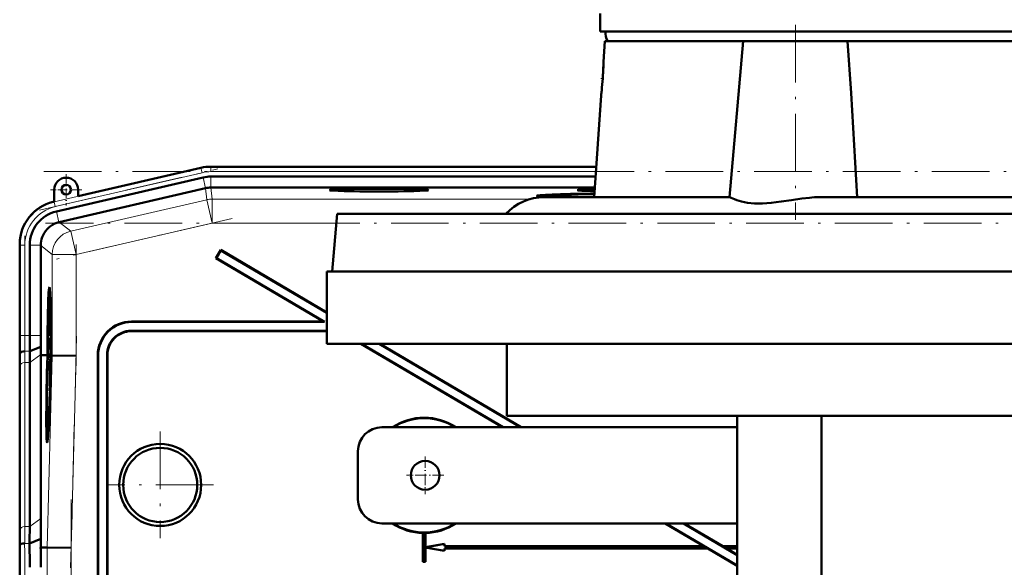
# Model space of a CAD drawing. Extents: x -1438 to 1837, y -1771 to 755.
# Tile 91 of 95: x 1179 to 1384, y 302 to 416. Entities that reach past the tile are written whole.
import ezdxf

# ---------------------------------------------------------------- set-up
doc = ezdxf.new("R2010")
doc.units = 0
doc.linetypes.add('DASHDOT', pattern=[18.5, 12, -3, 0.5, -3])

msp = doc.modelspace()

# ---------------------------------------------------------------- linework, layer by layer
at = {"color": 7, "lineweight": 50}
for p, q in [((1299.93, 413.3), (1299.93, 417.05)), ((1299.93, 413.3), (1311.31, 413.3)), ((1311.31, 413.3), (1485.93, 413.3)), ((1300.9, 411.3), (1300.6, 406.97)), ((1329.7, 411.3), (1300.9, 411.3)), ((1329.7, 411.3), (1326.86, 378.8)), ((1329.7, 411.3), (1350.63, 411.3)), ((1350.63, 411.3), (1351.43, 411.3)), ((1434.43, 411.3), (1351.43, 411.3)), ((1300.58, 406.54), (1300.56, 405.95)), ((1300.56, 405.95), (1300.57, 406.35)), ((1300.6, 406.97), (1300.58, 406.54)), ((1300.58, 406.53), (1300.6, 406.97)), ((1300.41, 403.4), (1300.42, 403.48)), ((1300.11, 399.97), (1298.63, 378.8)), ((1216.72, 384.91), (1191.15, 379.01)), ((1233.79, 385.15), (1218.8, 385.15)), ((1233.79, 385.15), (1299.07, 385.15)), ((1217.18, 382.9), (1186.61, 375.84)), ((1218.8, 383.09), (1298.93, 383.09)), ((1186.15, 380.35), (1186.15, 377.85)), ((1217.69, 380.66), (1187.21, 373.62)), ((1191.15, 379.01), (1191.15, 380.35)), ((1218.8, 380.79), (1218.81, 380.79)), ((1298.76, 380.79), (1218.81, 380.79)), ((1186.15, 377.85), (1185.95, 377.81)), ((1288.28, 378.8), (1326.87, 378.8)), ((1288.69, 379.06), (1288.63, 378.83)), ((1345.61, 378.8), (1440.25, 378.8)), ((1187.13, 373.6), (1187.21, 373.62)), ((1245.11, 375.3), (1244.06, 363.3)), ((1522.65, 375.3), (1245.11, 375.3)), ((1178.98, 369.04), (1178.98, 350.04)), ((1181.04, 368.84), (1181.04, 350.04)), ((1183.34, 368.75), (1183.34, 368.84)), ((1183.34, 368.75), (1183.34, 350.04)), ((1220.85, 367.83), (1219.83, 366.11)), ((1220.87, 367.73), (1219.93, 366.13)), ((1220.87, 367.73), (1220.85, 367.83)), ((1220.85, 367.83), (1242.94, 354.8)), ((1220.87, 367.73), (1242.94, 354.72)), ((1219.93, 366.13), (1219.83, 366.11)), ((1219.83, 366.11), (1242.23, 352.9)), ((1219.93, 366.13), (1242.48, 352.83)), ((1242.94, 363.3), (1542.94, 363.3)), ((1242.94, 348.3), (1242.94, 363.3)), ((1244.06, 363.3), (1523.57, 363.3)), ((1185.14, 358.33), (1185.33, 358.38)), ((1202.22, 352.9), (1242.23, 352.9)), ((1242.48, 352.83), (1242.23, 352.9)), ((1185.33, 352.45), (1185.31, 349.94)), ((1185.32, 350.57), (1185.34, 352.45)), ((1185.34, 352.45), (1185.33, 352.45)), ((1185.34, 352.45), (1185.39, 352.45)), ((1185.35, 350.88), (1185.4, 350.88)), ((1242.94, 350.97), (1202.16, 350.97)), ((1242.94, 350.9), (1202.23, 350.9)), ((1202.29, 352.83), (1242.48, 352.83)), ((1185.31, 349.94), (1185.44, 349.93)), ((1185.32, 349.99), (1185.38, 349.99)), ((1185.33, 349.54), (1185.44, 349.54)), ((1185.38, 350.48), (1185.38, 349.98)), ((1185.38, 349.98), (1185.44, 349.98)), ((1185.38, 349.34), (1185.45, 349.34)), ((1181.06, 346.73), (1183.35, 347.68)), ((1185.38, 346.84), (1185.27, 345.75)), ((1185.3, 348.29), (1185.34, 348.29)), ((1185.31, 347.56), (1185.3, 348.29)), ((1185.31, 347.56), (1185.36, 347.56)), ((1185.31, 347.07), (1185.31, 347.56)), ((1185.31, 347.07), (1185.47, 347.07)), ((1185.34, 348.32), (1185.34, 348)), ((1185.34, 348), (1185.35, 348.06)), ((1185.34, 348), (1185.38, 348)), ((1185.35, 348.13), (1185.38, 348.13)), ((1185.35, 348.06), (1185.35, 348.13)), ((1185.35, 348.06), (1185.38, 348.06)), ((1185.38, 348.26), (1185.36, 347.61)), ((1185.36, 347.12), (1185.39, 348.25)), ((1185.36, 347.61), (1185.36, 347.12)), ((1185.36, 347.12), (1185.47, 347.12)), ((1185.38, 346.84), (1185.47, 346.84)), ((1185.38, 346.43), (1185.38, 346.84)), ((1185.39, 348.25), (1185.46, 348.25)), ((1242.94, 348.3), (1542.94, 348.3)), ((1250.03, 348.3), (1279.53, 330.9)), ((1250.16, 348.3), (1279.67, 330.9)), ((1253.83, 348.3), (1283.33, 330.9)), ((1253.96, 348.3), (1283.47, 330.9)), ((1280.44, 333.3), (1280.44, 348.3)), ((1179, 345.9), (1179.04, 346.33)), ((1183.39, 345.9), (1183.39, 346.04)), ((1183.39, 311.9), (1183.39, 345.9)), ((1184.35, 345.88), (1183.39, 345.9)), ((1184.72, 345.88), (1184.35, 345.88)), ((1184.56, 345.87), (1184.56, 345.88)), ((1184.72, 345.88), (1184.56, 345.88)), ((1184.72, 345.87), (1184.56, 345.87)), ((1184.67, 343.91), (1184.72, 345.87)), ((1184.77, 345.87), (1184.71, 343.91)), ((1184.76, 343.91), (1184.81, 345.87)), ((1184.77, 345.88), (1184.77, 345.88)), ((1184.81, 345.88), (1184.77, 345.88)), ((1184.77, 345.88), (1184.81, 345.88)), ((1184.81, 345.87), (1184.77, 345.87)), ((1185.27, 345.34), (1185.38, 346.43)), ((1185.27, 345.75), (1185.27, 345.34)), ((1185.27, 345.34), (1185.46, 345.34)), ((1185.3, 345.1), (1185.46, 345.09)), ((1185.35, 344.9), (1185.34, 343.47)), ((1185.36, 344.9), (1185.35, 344.9)), ((1185.35, 343.07), (1185.36, 344.9)), ((1185.36, 344.9), (1185.45, 344.9)), ((1185.38, 346.43), (1185.47, 346.43)), ((1185.47, 345.87), (1185.43, 343.91)), ((1185.52, 345.88), (1185.47, 345.88)), ((1185.52, 345.87), (1185.47, 345.87)), ((1185.52, 345.87), (1185.47, 345.87)), ((1185.48, 344.42), (1185.52, 345.87)), ((1185.56, 345.87), (1185.53, 344.42)), ((1185.56, 345.88), (1185.64, 345.88)), ((1185.63, 345.87), (1185.56, 345.87)), ((1185.63, 345.87), (1185.56, 345.87)), ((1185.64, 345.88), (1185.64, 345.87)), ((1185.72, 345.87), (1185.64, 345.87)), ((1190.72, 345.8), (1185.72, 345.87)), ((1195.23, 345.9), (1195.23, 256.9)), ((1195.3, 345.83), (1195.3, 256.83)), ((1197.16, 256.83), (1197.16, 345.97)), ((1197.23, 256.9), (1197.23, 345.9)), ((1178.98, 342.97), (1178.98, 308.83)), ((1178.98, 342.97), (1178.98, 308.83)), ((1181.04, 344.38), (1181.04, 310.24)), ((1185.26, 343.83), (1185.31, 343.83)), ((1185.28, 343.12), (1185.26, 343.83)), ((1185.27, 342.63), (1185.28, 343.12)), ((1185.27, 342.63), (1185.39, 342.62)), ((1185.28, 343.12), (1185.29, 343.12)), ((1185.29, 343.17), (1185.29, 342.68)), ((1185.29, 342.68), (1185.35, 343.07)), ((1185.29, 342.68), (1185.39, 342.67)), ((1185.34, 343.47), (1185.31, 343.28)), ((1185.32, 343.96), (1185.34, 343.96)), ((1185.35, 343.07), (1185.4, 343.07)), ((1185.5, 343.4), (1185.46, 343.4)), ((1185.46, 343.4), (1185.5, 343.4)), ((1185.48, 344.42), (1185.53, 344.42)), ((1185.53, 344.42), (1185.48, 344.42)), ((1185.24, 342.08), (1185.22, 339.56)), ((1185.23, 340.2), (1185.25, 342.08)), ((1185.25, 342.08), (1185.24, 342.08)), ((1185.25, 342.08), (1185.38, 342.08)), ((1185.31, 342.03), (1185.37, 342.03)), ((1185.32, 340.39), (1185.33, 340.85)), ((1185.21, 339.02), (1185.21, 338.48)), ((1185.27, 339.02), (1185.21, 339.02)), ((1185.22, 339.56), (1185.29, 339.56)), ((1185.23, 339.62), (1185.3, 339.62)), ((1185.26, 340.5), (1185.31, 340.5)), ((1185.29, 340.11), (1185.29, 339.61)), ((1185.2, 337.45), (1185.19, 337)), ((1185.22, 337.75), (1185.2, 337.45)), ((1185.21, 338.48), (1185.25, 338.48)), ((1280.44, 333.3), (1505.44, 333.3)), ((1328.43, 251.15), (1328.43, 333.3)), ((1345.98, 241.9), (1345.98, 333.3)), ((1328.43, 330.9), (1254.43, 330.9)), ((1184.71, 329.53), (1184.91, 329.48)), ((1249.43, 315.9), (1249.43, 325.9)), ((1254.43, 310.9), (1328.43, 310.9)), ((1313.45, 310.9), (1321.5, 306.15)), ((1313.58, 310.9), (1328.43, 302.14)), ((1317.24, 310.9), (1328.43, 304.3)), ((1317.38, 310.9), (1325.43, 306.15)), ((1263, 308.91), (1262.98, 308.9)), ((1262.98, 308.9), (1262.98, 302.9)), ((1263, 308.91), (1263, 302.92)), ((1263.48, 308.9), (1263.46, 308.91)), ((1263.46, 305.91), (1263.46, 308.91)), ((1263.48, 305.94), (1263.48, 308.9)), ((1178.95, 305.9), (1178.99, 306.33)), ((1181.01, 306.73), (1183.36, 307.7)), ((1183.33, 305.9), (1183.36, 307.7)), ((1183.33, 305.9), (1184.67, 305.88)), ((1189.67, 305.81), (1184.67, 305.88)), ((1267.46, 306.63), (1263.46, 305.91)), ((1263.46, 305.91), (1263.48, 305.94)), ((1263.46, 302.92), (1263.46, 305.88)), ((1263.48, 305.86), (1263.46, 305.88)), ((1263.46, 305.88), (1267.46, 305.17)), ((1267.48, 306.65), (1263.48, 305.94)), ((1263.48, 302.9), (1263.48, 305.86)), ((1263.48, 305.86), (1267.48, 305.15)), ((1267.46, 306.63), (1267.48, 306.65)), ((1267.46, 306.13), (1267.46, 306.63)), ((1267.46, 306.13), (1267.48, 306.15)), ((1267.46, 306.13), (1321.56, 306.13)), ((1267.48, 306.15), (1267.48, 306.65)), ((1267.48, 306.15), (1321.5, 306.15)), ((1321.56, 306.13), (1321.5, 306.15)), ((1321.56, 306.13), (1322.35, 305.67)), ((1325.43, 306.13), (1325.43, 306.15)), ((1328.43, 306.15), (1325.43, 306.15)), ((1325.43, 306.13), (1326.22, 305.67)), ((1325.43, 306.13), (1328.43, 306.13)), ((1322.35, 305.67), (1267.46, 305.67)), ((1267.48, 305.65), (1267.46, 305.67)), ((1267.46, 305.17), (1267.46, 305.67)), ((1267.46, 305.17), (1267.48, 305.15)), ((1322.35, 305.65), (1267.48, 305.65)), ((1267.48, 305.15), (1267.48, 305.65)), ((1322.35, 305.65), (1322.35, 305.67)), ((1322.35, 305.65), (1328.43, 302.06)), ((1326.28, 305.65), (1326.22, 305.67)), ((1328.43, 305.67), (1326.22, 305.67)), ((1326.28, 305.65), (1328.43, 304.38)), ((1328.43, 305.65), (1326.28, 305.65)), ((1178.98, 301.76), (1178.98, 210.04)), ((1263, 302.92), (1262.98, 302.9)), ((1263.48, 302.9), (1262.98, 302.9)), ((1263.46, 302.92), (1263, 302.92)), ((1263.46, 302.92), (1263.48, 302.9))]:
    msp.add_line(p, q, dxfattribs=at)
at = {"color": 7, "linetype": 'DASHDOT', "lineweight": 18}
for p, q in [((1340.63, 414.68), (1340.63, 374.09)), ((1183.07, 376.08), (1220.26, 384.67)), ((1183.99, 384.11), (1601.67, 384.11)), ((1601.32, 373.41), (1184.33, 373.41)), ((1223.2, 374.36), (1186.6, 365.91)), ((1180.01, 348.16), (1180.01, 370.72)), ((1190.72, 368.97), (1190.72, 343.69)), ((1190.82, 349.88), (1189.56, 301.66)), ((1208.23, 330), (1208.23, 307.8)), ((1219.33, 318.9), (1197.13, 318.9)), ((1189.67, 315.88), (1189.67, 195.92)), ((1180.01, 200.87), (1180.01, 310.93))]:
    msp.add_line(p, q, dxfattribs=at)
at = {"color": 7, "linetype": 'DASHDOT', "lineweight": 18, "ltscale": 0.014685}
msp.add_line((1300.06, 403.47), (1300.65, 403.47), dxfattribs=at)
at = {"color": 7, "lineweight": 18}
for p, q in [((1186.15, 377.82), (1216.73, 384.88)), ((1216.95, 383.9), (1186.38, 376.84)), ((1216.73, 384.88), (1216.72, 384.91)), ((1216.95, 383.9), (1216.73, 384.88)), ((1218.8, 385.11), (1218.8, 385.15)), ((1218.8, 384.11), (1218.8, 385.11)), ((1218.8, 385.11), (1299.07, 385.11)), ((1218.8, 384.11), (1299, 384.11)), ((1217.7, 380.66), (1217.18, 382.9)), ((1218.8, 380.79), (1218.8, 383.09)), ((1217.69, 380.66), (1217.96, 378.28)), ((1219.08, 378.41), (1218.81, 380.79)), ((1186.15, 377.85), (1186.15, 377.82)), ((1186.38, 376.84), (1186.15, 377.82)), ((1217.96, 378.28), (1189.59, 371.73)), ((1217.96, 378.28), (1219.08, 373.41)), ((1285.37, 378.41), (1219.08, 378.41)), ((1219.08, 378.41), (1219.08, 373.41)), ((1187.13, 373.6), (1186.61, 375.84)), ((1189.59, 371.73), (1187.21, 373.62)), ((1190.72, 366.86), (1219.08, 373.41)), ((1244.94, 373.41), (1219.08, 373.41)), ((1189.59, 371.73), (1190.72, 366.86)), ((1179.01, 368.84), (1178.98, 368.84)), ((1179.01, 350.04), (1179.01, 368.84)), ((1180.01, 368.84), (1179.01, 368.84)), ((1180.01, 368.84), (1180.01, 350.04)), ((1183.34, 368.84), (1181.04, 368.84)), ((1183.34, 368.75), (1185.72, 366.86)), ((1185.72, 366.86), (1190.72, 366.86)), ((1185.72, 366.86), (1185.72, 345.87)), ((1190.72, 345.8), (1190.72, 366.86)), ((1202.22, 352.9), (1202.29, 352.83)), ((1202.23, 350.9), (1202.16, 350.97)), ((1179.01, 350.04), (1178.98, 350.04)), ((1180.01, 350.04), (1179.01, 350.04)), ((1180.01, 350.04), (1181.04, 350.04)), ((1181.04, 350.04), (1183.34, 350.04)), ((1180.03, 346.73), (1181.06, 346.73)), ((1179, 345.9), (1178.95, 345.9)), ((1181.04, 344.38), (1183.39, 346.04)), ((1185.72, 345.87), (1184.67, 305.88)), ((1189.67, 305.81), (1190.72, 345.8)), ((1195.23, 345.9), (1195.3, 345.83)), ((1197.16, 345.97), (1197.23, 345.9)), ((1179.01, 309.56), (1179.01, 343.7)), ((1180.01, 344.38), (1180.01, 310.24)), ((1180.01, 344.38), (1181.04, 344.38)), ((1181.04, 310.24), (1183.39, 311.9)), ((1180.01, 310.24), (1181.04, 310.24)), ((1179.99, 306.73), (1181.01, 306.73)), ((1184.67, 305.88), (1184.67, 205.92)), ((1189.67, 205.98), (1189.67, 305.81))]:
    msp.add_line(p, q, dxfattribs=at)
at = {"color": 7, "linetype": 'DASHDOT', "lineweight": 18, "ltscale": 0.1625}
for p, q in [((1188.65, 383.6), (1188.65, 377.1)), ((1191.9, 380.35), (1185.4, 380.35))]:
    msp.add_line(p, q, dxfattribs=at)
at = {"color": 7, "linetype": 'DASHDOT', "lineweight": 18, "ltscale": 0.195001}
for p, q in [((1263.43, 324.8), (1263.43, 317)), ((1267.33, 320.9), (1259.53, 320.9))]:
    msp.add_line(p, q, dxfattribs=at)
at = {"color": 7, "lineweight": 50}
for points in [[(1353.41, 378.8), (1352.81, 389.64), (1352.16, 400.47), (1351.43, 411.3)], [(1326.87, 378.8), (1326.89, 378.8), (1326.93, 378.78), (1327.18, 378.68)], [(1327.18, 378.68), (1327.88, 378.37), (1328.38, 378.19), (1329.35, 377.9), (1330.57, 377.65), (1332.02, 377.5), (1333.7, 377.48), (1335.56, 377.61), (1337.64, 377.87), (1339.78, 378.19), (1341.91, 378.51), (1343.49, 378.69)], [(1185.39, 352.38), (1185.37, 351.86), (1185.35, 351.34)], [(1185.35, 350.88), (1185.39, 351.83), (1185.39, 351.89), (1185.4, 351.91)], [(1185.38, 349.98), (1185.41, 350.49), (1185.42, 351.22)], [(1185.41, 351.21), (1185.39, 350.54), (1185.39, 350.49), (1185.38, 350.48)], [(1185.4, 351.91), (1185.4, 351.79), (1185.41, 351.21)], [(1185.33, 349.54), (1185.32, 349.49), (1185.31, 349.33), (1185.29, 348.27)], [(1185.3, 348.29), (1185.32, 348.98), (1185.32, 349.03), (1185.33, 349.05)], [(1185.35, 348.82), (1185.35, 349.43), (1185.34, 349.52), (1185.33, 349.54)], [(1185.33, 349.05), (1185.33, 349.03), (1185.34, 348.8), (1185.34, 348.32)], [(1185.38, 349.34), (1185.36, 349), (1185.35, 348.82)], [(1185.35, 348.13), (1185.36, 348.78), (1185.37, 348.85)], [(1185.37, 348.85), (1185.38, 348.83), (1185.38, 348.4), (1185.38, 348.26)], [(1185.39, 348.25), (1185.39, 349.23), (1185.38, 349.34)], [(1185.29, 348.27), (1185.3, 347.22), (1185.31, 347.07)], [(1185.3, 345.1), (1185.28, 344.98), (1185.27, 344.8)], [(1185.32, 343.96), (1185.31, 345), (1185.31, 345.07), (1185.3, 345.1)], [(1185.25, 343.82), (1185.26, 342.77), (1185.27, 342.63)], [(1185.26, 343.83), (1185.28, 344.49), (1185.29, 344.6)], [(1185.29, 344.6), (1185.31, 344.49), (1185.31, 343.83)], [(1185.31, 342.03), (1185.29, 341.85), (1185.26, 340.96)], [(1185.26, 340.5), (1185.3, 341.46), (1185.3, 341.52), (1185.31, 341.54)], [(1185.32, 340.84), (1185.3, 340.17), (1185.3, 340.12), (1185.29, 340.11)], [(1185.33, 340.85), (1185.33, 341.81), (1185.32, 341.99), (1185.31, 342.03)], [(1185.31, 341.54), (1185.31, 341.42), (1185.32, 340.84)]]:
    msp.add_lwpolyline(points, dxfattribs=at)
for centre, radius in [((1188.65, 380.35), 1), ((1208.23, 318.9), 8.54), ((1208.23, 318.9), 7.72), ((1263.43, 320.9), 3)]:
    msp.add_circle(centre, radius, dxfattribs=at)
for centre, radius, start, end in [((1303.51, 412.8), 2.5, 168.463, 216.8699), ((1207.63, 409.96), 93.02, 356.0037, 357.5272), ((1207.8, 409.96), 92.84, 356.0959, 357.5282), ((1206.39, 410.06), 94.26, 354.4855, 355.9987), ((1206.68, 410.03), 93.97, 353.8564, 354.4867), ((1218.8, 375.9), 9.25, 90.0004, 102.9992), ((1218.8, 375.9), 9.25, 90.0004, 102.9993), ((1188.65, 380.35), 2.5, 0, 180), ((1218.8, 375.9), 7.19, 90.0004, 102.9993), ((1187.97, 369.05), 8.99, 102.9916, 180.0084), ((1288.28, 367.8), 11, 90, 137.0141), ((1345.73, 356), 22.8, 90.2995, 95.6299), ((1188.23, 368.84), 7.18, 102.9916, 180.0083), ((1188.34, 368.76), 5, 104.049, 114.5678), ((1188.34, 368.75), 5, 160.173, 178.9467), ((1202.22, 345.9), 6.99, 89.9842, 180.0158), ((1127.1, 352.85), 58.27, 357.7578, 358.5115), ((1163.41, 351.29), 21.94, 356.5981, 358.9187), ((1202.29, 345.83), 6.99, 89.9842, 180.0158), ((1202.15, 345.97), 5, 89.9843, 180.0157), ((1202.22, 345.9), 5, 89.9843, 180.0157), ((831.39, 349.95), 347.59, 359.3315, 0.0143), ((1536.31, 349.96), 357.33, 179.9869, 180.6511), ((1465.44, 349.97), 284.4, 179.9866, 180.6543), ((1383.71, 349.99), 200.36, 179.9856, 180.6608), ((1185.19, 349.98), 0.129, 339.7839, 3.1342), ((1350.34, 344.18), 169.29, 179.1397, 179.9326), ((1299.18, 349.05), 115.84, 180.6772, 181.4875), ((971.76, 342.72), 207.22, 0.0687, 0.8785), ((1391.63, 342.72), 212.65, 179.1437, 179.9328), ((1215.82, 343.68), 30.57, 177.907, 179.7397), ((1167.35, 343.89), 17.96, 357.714, 359.8172), ((1151.95, 344.24), 33.37, 358.353, 359.5324), ((1127.01, 342.48), 58.27, 357.7578, 358.5115), ((1185.1, 339.61), 0.129, 339.7839, 3.1342), ((1163.32, 340.92), 21.94, 356.5981, 358.9187), ((1184.88, 339.7), 0.422, 347.665, 356.3447), ((1263.23, 320.9), 12, 56.4427, 123.5573), ((1263.23, 320.9), 11.9, 57.2111, 122.7889), ((1254.43, 325.9), 5, 90, 180), ((1184.77, 329.59), 0.0799, 184.9657, 228.6663), ((1254.43, 315.9), 5, 180, 270), ((882.09, 312.26), 301.3, 359.133, 359.9322), ((930.53, 310.54), 250.51, 359.1277, 359.9315), ((1263.23, 320.9), 12, 236.4427, 268.8063), ((1263.23, 320.9), 11.9, 237.2111, 302.7889), ((1263.23, 320.9), 12, 271.1938, 303.5573), ((971.62, 309.08), 207.36, 359.1212, 359.9305), ((1263.23, 320.9), 11.99, 268.8884, 271.1116), ((831.9, 301.85), 347.08, 359.9853, 0.6691), ((760.97, 301.86), 420.07, 359.9858, 0.6638), ((657.42, 301.8), 525.92, 359.9957, 0.4468)]:
    msp.add_arc(centre, radius, start, end, dxfattribs=at)
at = {"color": 7, "lineweight": 18}
for centre, radius, start, end in [((1218.8, 375.9), 9.21, 90.0004, 102.9992), ((1218.8, 375.9), 8.21, 90.0004, 102.9993), ((1188.23, 368.84), 9.21, 102.9945, 180.0054), ((1219.08, 373.41), 5, 90, 103), ((1188.23, 368.84), 8.21, 102.9937, 180.0062), ((1499.84, 349.97), 320.83, 179.987, 180.6502), ((1465.64, 349.97), 285.63, 179.9869, 180.6516), ((1350, 344.18), 169.99, 179.143, 179.9328), ((1369.93, 343.48), 190.91, 179.1449, 179.9328), ((930.1, 310.54), 249.92, 359.1254, 359.9311), ((949.92, 309.84), 229.1, 359.1224, 359.9306), ((795.41, 301.85), 383.61, 359.9854, 0.6681), ((761.21, 301.86), 418.8, 359.9856, 0.6657)]:
    msp.add_arc(centre, radius, start, end, dxfattribs=at)
at = {"color": 7, "lineweight": 50}
for centre, major_axis, ratio, start_param, end_param in [((1218.81, 375.79), (4.97, 0.57), 0.999653, 1.459955, 1.684204), ((1253.82, 380.26), (10.3, 0), 0.026177, 6.280893, 9.427071), ((1253.82, 380.26), (10.3, 0), 0.026177, 3.143885, 4.712389), ((1253.82, 380.26), (10.3, 0), 0.026177, 4.712389, 6.280893), ((1306.81, 379.06), (20.18, 0), 0.026177, 1.985605, 3.143867), ((1305.42, 380.26), (10.3, 0), 0.026177, 2.276686, 3.143885), ((1305.42, 380.26), (10.3, 0), 0.026177, 3.143885, 4.002838), ((1306.81, 379.06), (20.18, 0), 0.026177, 3.143867, 3.663493), ((1306.81, 379.06), (18.12, 0), 0.026177, 3.134523, 3.730213), ((1306.81, 379.06), (18.12, 0), 0.026177, 2.036524, 3.134523), ((1306.81, 379.06), (16.2, 0), 0.026177, 2.097189, 3.143885), ((1306.81, 379.06), (16.2, 0), 0.026177, 3.143885, 3.811426), ((1188.34, 368.75), (-3.11, -3.91), 0.999441, 4.242071, 5.038518), ((1185.14, 343.92), (0, 16.16), 0.026176, 6.280689, 7.732162), ((1185.14, 343.92), (0, 16.16), 0.026176, 4.834209, 6.280689), ((1185.14, 343.87), (0, -14.46), 0.026176, 3.147415, 4.572965), ((1185.14, 343.87), (0, -14.46), 0.026176, 1.710221, 3.147415), ((1185.14, 343.92), (0, 12.78), 0.026176, 6.280849, 7.699465), ((1185.14, 343.92), (0, 12.78), 0.026176, 4.866869, 6.280849), ((1185.61, 343.91), (0.09, 10.11), 0.026177, 0.957953, 0.980266), ((1180.03, 346.31), (1, 0), 0.414156, 1.573635, 3.109527), ((1185.61, 343.91), (0.09, 10.11), 0.026177, 1.252956, 1.277212), ((1185.13, 343.91), (-0.14, -16.16), 0.026177, 4.590041, 4.591123), ((1185.13, 343.91), (0.13, 14.45), 0.026177, 1.434302, 1.435128), ((1185.13, 343.91), (-0.11, -12.78), 0.026177, 4.557384, 4.557868), ((1185.13, 343.91), (0.11, 12.78), 0.026177, 1.416276, 1.417167), ((1185.61, 343.91), (0.09, 10.11), 0.026177, 1.428804, 1.45344), ((1185.13, 343.91), (-0.11, -12.78), 0.026177, 1.724883, 1.726259), ((1185.13, 343.91), (0.13, 14.45), 0.026177, 4.848514, 4.849727), ((1185.13, 343.91), (-0.14, -16.16), 0.026177, 1.692519, 1.693602), ((1185.09, 343.88), (-0.42, -16.16), 0.026173, 4.711319, 6.286309), ((1185.09, 343.98), (0.38, 14.44), 0.026173, 1.576165, 3.056709), ((1185.09, 343.89), (-0.33, -12.78), 0.026173, 4.711319, 6.283871), ((1185.09, 343.88), (-0.42, -16.16), 0.026173, 0.003123, 1.541551), ((1185.09, 343.98), (0.38, 14.44), 0.026173, 3.134882, 4.673197), ((1185.09, 343.89), (-0.33, -12.78), 0.026173, 0.002779, 1.572781), ((1185.61, 343.91), (0.09, 10.11), 0.026177, 1.698341, 1.75274), ((1179.99, 306.31), (1, 0), 0.414255, 1.573643, 3.109526)]:
    msp.add_ellipse(centre, major_axis=major_axis, ratio=ratio, start_param=start_param, end_param=end_param, dxfattribs=at)
at = {"color": 7, "lineweight": 18}
for centre, major_axis, ratio, start_param, end_param in [((1190.72, 366.86), (3.11, 3.91), 0.999441, 0.899117, 2.242476), ((1180.01, 343.68), (1, 0), 0.707107, 1.570796, 3.106686), ((1180.01, 309.53), (1, 0), 0.707107, 1.570796, 3.106686)]:
    msp.add_ellipse(centre, major_axis=major_axis, ratio=ratio, start_param=start_param, end_param=end_param, dxfattribs=at)

doc.saveas('drawing.dxf')
